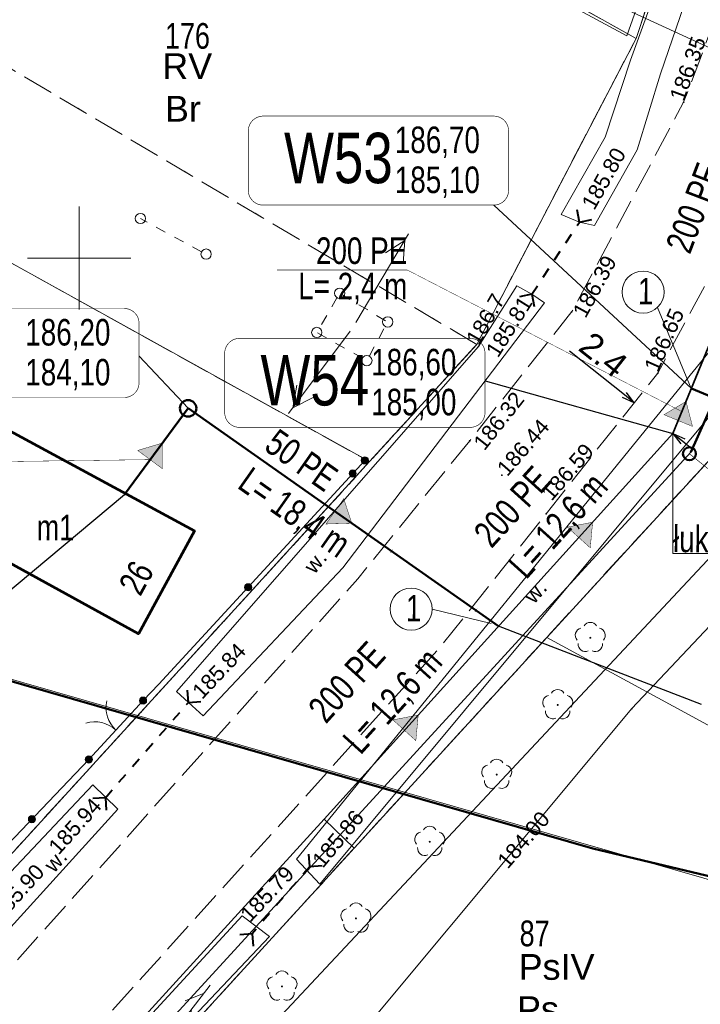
# Model space of a CAD drawing. Header units: metres. Extents: x 7482748 to 7484637, y 5684406 to 5687014.
# Tile 94 of 180: x 7483347 to 7483380, y 5686014 to 5686062. Entities that reach past the tile are written whole.
import ezdxf
from ezdxf.enums import TextEntityAlignment as Align
from ezdxf.lldxf.tags import DXFTag

# ---------------------------------------------------------------- set-up
doc = ezdxf.new("R2010")
doc.units = ezdxf.units.M
doc.header["$MEASUREMENT"] = 0
for name, pattern in [('1', [1.5, 1, -0.5]), ('KTJZ01_500', [2, 1.5, -0.5]), ('l217_500', [2, 1.5, -0.5]), ('l218_500', [1, 0.5, -0.5])]:
    doc.linetypes.add(name, pattern=pattern)
for name, color, linetype, lineweight in [('.domiar', 250, 'Continuous', 9), ('.k deszczowa', 200, 'Continuous', 50), ('.ks tłoczny', 104, 'Continuous', 50), ('_Dzialki', 7, 'Continuous', 0), ('_Dzialki_opis', 7, 'Continuous', 0), ('_Kontury', 7, 'Continuous', 0), ('_Kontury_opis', 7, 'Continuous', 0), ('_Podzial_sekcyjny_krzyze', 7, '1', 13), ('_Uzytki', 7, 'Continuous', 0), ('_Uzytki_opis', 7, 'Continuous', 0), ('BUIB05_01', 7, 'Continuous', 40), ('EGB_Adres', 7, 'Continuous', 0), ('EGB_Budynek', 7, 'Continuous', 0), ('EGB_Budynek_opis', 7, 'Continuous', 0), ('GES__SUSM05_01L', 7, 'Continuous', 13), ('GES__SUSM06_03O', 7, 'Continuous', 13), ('KTOK02', 7, 'KTOK02_500', 13), ('KTOK05_01', 7, 'Continuous', 13), ('RTPW01_P', 7, 'Continuous', 0), ('RTPW02_P', 7, 'Continuous', 0), ('SUPE_L_3', 1, 'Continuous', 13), ('SUPT_L_0', 30, 'Continuous', 13)]:
    doc.layers.add(name, color=color, linetype=linetype, lineweight=lineweight)
for name, color, linetype, lineweight, true_color in [('.przyłącza', 32, 'Continuous', 50, 0xbd5e00), ('GES__SUPS01_08P', 5, 'Continuous', 13, 0x0000ff), ('GES__SUPT_pL', 7, 'Continuous', 13, 0xff9100), ('GES__SUPW_01_pL', 5, 'Continuous', 13, 0x0000ff), ('OBOP02_01', 7, 'Continuous', 13, 0x008000)]:
    doc.layers.add(name, color=color, linetype=linetype, lineweight=lineweight, true_color=true_color)
doc.layers.add('_ramki_nieplotowane', color=7, linetype='Continuous', lineweight=0, plot=False)
doc.layers.add('GES__SUPS01_08G', color=5, linetype='Continuous', lineweight=13, true_color=0x0000ff, transparency=0.25)
doc.layers.add('IS_kanalizacja_sanitarna', color=7, linetype='SOLID', true_color=0x000000)
doc.layers.add('IS_Opisy_działek_Net', color=7, linetype='SOLID', true_color=0x000000)
doc.layers.add('IS_Węzeł_sieci_kanalizacyjnej_-_opisy', color=7, linetype='Continuous')
for name, color, linetype, lineweight, transparency in [('KTJZ01_O', 7, 'KTJZ01_500', 13, 0.5), ('PTRW02_O', 7, 'Continuous', 13, 0.5), ('PTRW02_T', 7, 'Continuous', 13, 0.25), ('RTPW01_G', 7, 'Continuous', 13, 0.25), ('RTPW02_G', 7, 'Continuous', 13, 0.25)]:
    doc.layers.add(name, color=color, linetype=linetype, lineweight=lineweight, transparency=transparency)
doc.styles.get("Standard").update_dxf_attribs({"font": 'simplex.shx', "width": 0.75})
doc.styles.add('STYL_ARIAL', font='simplex.shx', dxfattribs={"width": 0.75, "oblique": 0.1})
doc.styles.add('Style-Arial', font='arial.ttf')
doc.linetypes.add('KTOK02_500', pattern='A,0.5,[117,IS_LineDef.shx,S=0.01,R=0,X=0,Y=0],0.5', length=1)
tags = doc.linetypes.add('SOLID', pattern=[10, 10, 0]).pattern_tags.tags
tags[6:7] = [DXFTag(74, 4), DXFTag(75, 0), DXFTag(340, '0'), DXFTag(46, 0.0), DXFTag(50, 0.0), DXFTag(44, 0.0), DXFTag(45, 0.0)]
tags[4:5] = [DXFTag(74, 4), DXFTag(75, 0), DXFTag(340, '0'), DXFTag(46, 0.0), DXFTag(50, 0.0), DXFTag(44, 0.0), DXFTag(45, 0.0)]
doc.dimstyles.get("Standard").update_dxf_attribs({"dimtxt": 0.18, "dimasz": 0.18, "dimexe": 0.18, "dimexo": 0.0625, "dimgap": 0.09, "dimtad": 0, "dimtih": 1, "dimtoh": 1, "dimdec": 4, "dimzin": 0, "dimdsep": 46, "dimtxsty": 'Standard', "dimcen": 0.09, "dimadec": 0, "dimazin": 0, "dimtfac": 1, "dimtdec": 4, "dimtofl": 0, "dimtmove": 0, "dimatfit": 3, "dimfxl": 0, "dimtolj": 1, "dimtzin": 0, "dimarcsym": 0})

# ---------------------------------------------------------------- blocks, each defined once
blk = doc.blocks.new('SUPS01')
at = {"layer": 'GES__SUPS01_08P', "linetype": 'Continuous', "lineweight": 13}
h = blk.add_hatch(color=256, dxfattribs=at)
edge = h.paths.add_edge_path()
edge.add_arc((0, 0), 0.045, 0, 360)
blk = doc.blocks.new('OBOP02_01')
at = {"layer": 'OBOP02_01', "linetype": 'Continuous', "lineweight": 13}
h = blk.add_hatch(color=256, dxfattribs=at)
edge = h.paths.add_edge_path()
edge.add_arc((0, 0), 0.05, 0, 360)
for centre, start, end in [((0, 0.4), 30, 150), ((-0.38, 0.12), 102, 222), ((0.38, 0.12), 318, 78), ((-0.24, -0.32), 174, 294), ((0.24, -0.32), 246, 6)]:
    blk.add_arc(centre, 0.35, start, end, dxfattribs=at)
blk = doc.blocks.new('RTPW01')
at = {"layer": 'RTPW01_P', "linetype": 'Continuous', "lineweight": 0}
h = blk.add_hatch(color=256, dxfattribs=at)
edge = h.paths.add_edge_path()
edge.add_arc((0, 0), 0.045, 0, 360)
blk = doc.blocks.new('RTPW01_1')
at = {"layer": 'RTPW02_P', "linetype": 'Continuous', "lineweight": 0}
h = blk.add_hatch(color=256, dxfattribs=at)
edge = h.paths.add_edge_path()
edge.add_arc((0, 0), 0.045, 0, 360)
blk = doc.blocks.new('RTPW01_3')
at = {"layer": 'RTPW02_P', "linetype": 'Continuous', "lineweight": 0}
h = blk.add_hatch(color=256, dxfattribs=at)
edge = h.paths.add_edge_path()
edge.add_arc((0, 0), 0.045, 0, 360)
blk = doc.blocks.new('SUPT01_2')
at = {"layer": 'SUPT_L_0', "color": 30, "linetype": 'Continuous', "lineweight": 13}
blk.add_line((0.25, 0), (5.25, 0), dxfattribs=at)
at = {"layer": 'SUPT_L_0', "color": 30, "linetype": 'Continuous', "lineweight": 13, "flags": 128}
for points in [[(3.9, 0.5), (4.77, 0)], [(3.77, 0), (2.9, -0.5)]]:
    blk.add_lwpolyline(points, dxfattribs=at)
blk = doc.blocks.new('TerminatorOpen_0.5')
at = {"color": 0, "linetype": 'ByBlock', "lineweight": -2}
for q in [(-1, 0.25), (-1, 0), (-1, -0.25)]:
    blk.add_line((0, 0), q, dxfattribs=at)
blk = doc.blocks.new('*D568')
at = {"layer": '.domiar', "color": 0, "linetype": 'Continuous', "lineweight": -2, "transparency": 16777216}
for p, q in [((7483376.454, 5686043.355), (7483373.783, 5686045.475)), ((7483379.287, 5686041.107), (7483379.765, 5686040.728))]:
    blk.add_line(p, q, dxfattribs=at)
at = {"layer": 'Defpoints', "color": 0, "linetype": 'Continuous', "transparency": 16777216}
for p in [(7483376.932, 5686042.976), (7483376.932, 5686042.976), (7483378.809, 5686041.486)]:
    blk.add_point(p, dxfattribs=at)
at = {"layer": '.domiar', "color": 0, "linetype": 'Continuous', "lineweight": -2, "transparency": 16777216, "xscale": 0.61, "yscale": 0.61, "zscale": 0.61}
for p, rotation in [((7483376.932, 5686042.976), 321.5681859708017), ((7483378.809, 5686041.486), 141.5681859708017)]:
    blk.add_blockref('TerminatorOpen_0.5', p, dxfattribs=dict(at, rotation=rotation))
at = {"layer": '.domiar', "color": 0, "linetype": 'Continuous', "transparency": 16777216, "insert": (7483375.441, 5686045.312), "char_height": 1.2, "attachment_point": 5, "rotation": 321.5682, "style": 'Style-Arial'}
blk.add_mtext('\\A1;2.4', dxfattribs=at)

msp = doc.modelspace()

# ---------------------------------------------------------------- hatches: boundary and pattern name
at = {"layer": 'IS_kanalizacja_sanitarna', "linetype": 'Continuous', "ltscale": 0.01}
for points in [[(7483379.4456, 5686043.0383), (7483378.37232, 5686042.39754), (7483379.7602, 5686041.82854)], [(7483354.03733, 5686041.02051), (7483352.83961, 5686040.6628), (7483354.04536, 5686039.77053)], [(7483363.22501, 5686037.13116), (7483362.83767, 5686038.31964), (7483361.97562, 5686037.09209)], [(7483374.91322, 5686037.17895), (7483373.68619, 5686036.94044), (7483374.79861, 5686035.93421)], [(7483366.45036, 5686027.82295), (7483365.22333, 5686027.58445), (7483366.33576, 5686026.57821)]]:
    msp.add_hatch(color=256, dxfattribs=at).paths.add_polyline_path(points)
at = {"layer": 'KTOK05_01', "linetype": 'Continuous', "lineweight": 13}
h = msp.add_hatch(color=256, dxfattribs=at)
edge = h.paths.add_edge_path()
edge.add_arc((7483363.86, 5686040.18), 0.175, 0, 360)
h = msp.add_hatch(color=256, dxfattribs=at)
edge = h.paths.add_edge_path()
edge.add_arc((7483363.27346, 5686039.54238), 0.175, 0, 360)
h = msp.add_hatch(color=256, dxfattribs=at)
edge = h.paths.add_edge_path()
edge.add_arc((7483358.19587, 5686034.02259), 0.175, 0, 360)
h = msp.add_hatch(color=256, dxfattribs=at)
edge = h.paths.add_edge_path()
edge.add_arc((7483353.1, 5686028.52), 0.175, 0, 360)
h = msp.add_hatch(color=256, dxfattribs=at)
edge = h.paths.add_edge_path()
edge.add_arc((7483350.47, 5686025.66), 0.175, 0, 360)
h = msp.add_hatch(color=256, dxfattribs=at)
edge = h.paths.add_edge_path()
edge.add_arc((7483347.70602, 5686022.77179), 0.175, 0, 360)

# ---------------------------------------------------------------- linework, layer by layer
at = {"layer": '.domiar', "color": 1, "linetype": 'Continuous', "lineweight": 50}
msp.add_lwpolyline([(7483073.13792, 5686108.1955), (7483374.92972, 5686021.34991), (7483607.96805, 5685965.80208), (7483607.96805, 5685965.80208)], dxfattribs=at)
at = {"layer": '.domiar', "linetype": 'Continuous'}
for points in [[(7483378.05631, 5686047.5996), (7483379.70207, 5686043.66571)], [(7483378.80904, 5686041.48619), (7483378.80711, 5686035.66253)], [(7483382.859, 5686035.66253), (7483378.80711, 5686035.66253)], [(7483367.12967, 5686032.96429), (7483369.98617, 5686032.26907)]]:
    msp.add_lwpolyline(points, dxfattribs=at)
for centre in [(7483377.36248, 5686048.349), (7483366.1084, 5686032.96429)]:
    msp.add_circle(centre, 1.02127, dxfattribs=at)
at = {"layer": '.k deszczowa', "linetype": 'Continuous'}
msp.add_lwpolyline([(7483388.35285, 5686059.98533), (7483379.67556, 5686040.5747)], dxfattribs=at)
at = {"layer": '.k deszczowa', "linetype": 'Continuous', "lineweight": 35}
msp.add_lwpolyline([(7483379.67556, 5686040.5747), (7483348.83296, 5686006.91112)], dxfattribs=at)
at = {"layer": '.k deszczowa', "linetype": 'Continuous'}
msp.add_ellipse((7483379.60975, 5686040.5026), major_axis=(0.315, 0), ratio=1, dxfattribs=at)
at = {"layer": '.ks tłoczny', "linetype": 'Continuous', "lineweight": 35}
for points in [[(7483385.11889, 5686056.87655), (7483382.15, 5686049.635), (7483378.80924, 5686041.48642), (7483361.88352, 5686022.77441), (7483346.36877, 5686005.72669), (7483336.65111, 5685996.14914), (7483331.91992, 5685990.88433), (7483322.32458, 5685979.14923), (7483304.60733, 5685959.96298), (7483298.29769, 5685953.1302), (7483295.85309, 5685952.1972)], [(7483361.88352, 5686022.77441), (7483363.34697, 5686021.3651)], [(7483363.72549, 5686021.7762), (7483362.97109, 5686020.95243)]]:
    msp.add_lwpolyline(points, dxfattribs=at)
at = {"layer": '.ks tłoczny', "linetype": 'Continuous'}
for points in [[(7483381.84648, 5686042.78654), (7483379.70262, 5686043.66549)], [(7483361.55885, 5686038.30151), (7483355.28527, 5686042.70689)]]:
    msp.add_lwpolyline(points, dxfattribs=at)
at = {"layer": '.ks tłoczny', "color": 111, "linetype": 'Continuous', "true_color": 0x70ffb8}
msp.add_lwpolyline([(7483361.55885, 5686038.30151), (7483370.34638, 5686032.13041)], dxfattribs=at)
at = {"layer": '.ks tłoczny', "linetype": 'Continuous'}
msp.add_circle((7483355.28527, 5686042.70717), 0.4, dxfattribs=at)
at = {"layer": '.przyłącza', "linetype": 'Continuous'}
msp.add_lwpolyline([(7483355.28527, 5686042.70717), (7483352.19455, 5686038.53057)], dxfattribs=at)
at = {"layer": '_Dzialki', "color": 96, "linetype": 'Continuous', "true_color": 0x008000, "flags": 128}
for points in [[(7483377.02, 5686060.65), (7483326.34, 5686088.99)], [(7483386.11, 5686088.11), (7483377.02, 5686060.65)], [(7483377.02, 5686060.65), (7483369.29, 5686045.81)], [(7483328.55, 5686059.82), (7483364.09, 5686040.12)], [(7483369.29, 5686045.81), (7483364.09, 5686040.12)], [(7483364.09, 5686040.12), (7483344.28, 5686018.41)], [(7483372.69, 5686031.59), (7483380.53, 5686040.15)], [(7483349.7, 5686006.43), (7483372.69, 5686031.59)], [(7483412.24, 5686010.08), (7483372.69, 5686031.59)]]:
    msp.add_lwpolyline(points, dxfattribs=at)
at = {"layer": '_Kontury', "color": 96, "linetype": 'l217_500', "true_color": 0x008000, "flags": 128}
for points in [[(7483377.02, 5686060.65), (7483341.75, 5686080.37)], [(7483377.02, 5686060.65), (7483380.09, 5686069.92)], [(7483369.29, 5686045.81), (7483333.75, 5686066.85)], [(7483369.29, 5686045.81), (7483377.02, 5686060.65)], [(7483328.55, 5686059.81), (7483364.09, 5686040.12)], [(7483364.09, 5686040.12), (7483369.29, 5686045.81)], [(7483344.28, 5686018.41), (7483364.09, 5686040.12)], [(7483380.53, 5686040.15), (7483372.69, 5686031.59)], [(7483372.69, 5686031.59), (7483349.7, 5686006.43)]]:
    msp.add_lwpolyline(points, dxfattribs=at)
at = {"layer": '_Podzial_sekcyjny_krzyze', "linetype": 'Continuous'}
for p, q in [((7483350, 5686047.5), (7483350, 5686052.5)), ((7483347.5, 5686050), (7483352.5, 5686050))]:
    msp.add_line(p, q, dxfattribs=at)
at = {"layer": '_ramki_nieplotowane', "color": 3, "linetype": 'Continuous', "lineweight": 0, "flags": 128}
msp.add_lwpolyline([(7482999.77, 5685691.75), (7483285.22, 5685609.72), (7483401.36, 5686013.86), (7483115.9, 5686095.89), (7482999.77, 5685691.75)], close=True, dxfattribs=at)
at = {"layer": '_Uzytki', "color": 96, "linetype": 'l218_500', "true_color": 0x008000, "flags": 128}
for points in [[(7483377.02, 5686060.65), (7483341.75, 5686080.37)], [(7483380.09, 5686069.92), (7483377.02, 5686060.65)], [(7483369.29, 5686045.81), (7483333.75, 5686066.85)], [(7483377.02, 5686060.65), (7483369.29, 5686045.81)], [(7483364.09, 5686040.12), (7483328.55, 5686059.81)], [(7483369.29, 5686045.81), (7483364.09, 5686040.12)], [(7483364.09, 5686040.12), (7483344.28, 5686018.41)], [(7483380.53, 5686040.15), (7483372.69, 5686031.59)], [(7483372.69, 5686031.59), (7483349.7, 5686006.43)]]:
    msp.add_lwpolyline(points, dxfattribs=at)
at = {"layer": 'BUIB05_01', "linetype": 'Continuous', "lineweight": 40}
for p, q in [((7483374.28, 5686051.75), (7483374.16, 5686052.34)), ((7483374.28, 5686051.75), (7483374.87, 5686051.87)), ((7483374.17, 5686051.58), (7483374.28, 5686051.75)), ((7483373.61, 5686050.74), (7483373.89, 5686051.16)), ((7483373.06, 5686049.91), (7483373.34, 5686050.33)), ((7483372.51, 5686049.07), (7483372.79, 5686049.49)), ((7483371.96, 5686048.24), (7483372.24, 5686048.66)), ((7483371.96, 5686048.24), (7483371.37, 5686048.12)), ((7483371.96, 5686048.24), (7483372.08, 5686047.65)), ((7483355.3, 5686028.43), (7483355.26, 5686029.03)), ((7483355.21, 5686028.33), (7483355.3, 5686028.43)), ((7483355.3, 5686028.43), (7483355.9, 5686028.47)), ((7483354.56, 5686027.58), (7483354.89, 5686027.95)), ((7483353.9, 5686026.82), (7483354.23, 5686027.2)), ((7483353.24, 5686026.07), (7483353.57, 5686026.45)), ((7483352.58, 5686025.32), (7483352.91, 5686025.69)), ((7483351.93, 5686024.56), (7483352.26, 5686024.94)), ((7483351.27, 5686023.81), (7483351.6, 5686024.19)), ((7483351.27, 5686023.81), (7483350.67, 5686023.77)), ((7483351.27, 5686023.81), (7483351.31, 5686023.21)), ((7483361.19, 5686020.47), (7483361.14, 5686021.07)), ((7483361.19, 5686020.47), (7483360.86, 5686020.09)), ((7483361.19, 5686020.47), (7483361.79, 5686020.52)), ((7483360.54, 5686019.71), (7483360.21, 5686019.33)), ((7483359.89, 5686018.95), (7483359.56, 5686018.57)), ((7483359.24, 5686018.19), (7483358.91, 5686017.81)), ((7483358.59, 5686017.43), (7483358.39, 5686017.2)), ((7483358.39, 5686017.2), (7483357.79, 5686017.15)), ((7483358.39, 5686017.2), (7483358.44, 5686016.6))]:
    msp.add_line(p, q, dxfattribs=at)
at = {"layer": 'EGB_Budynek', "color": 7, "linetype": 'Continuous', "lineweight": 53, "flags": 128}
msp.add_lwpolyline([(7483345.43, 5686042.26), (7483355.6, 5686036.76), (7483352.88, 5686031.76), (7483342.76, 5686037.33), (7483345.43, 5686042.26)], dxfattribs=at)
at = {"layer": 'GES__SUPT_pL', "linetype": 'Continuous', "lineweight": 13, "flags": 128}
msp.add_lwpolyline([(7483330.51, 5685982.7), (7483337.95, 5685990.38), (7483351.3, 5686004.14), (7483384.03, 5686039.13), (7483392.61, 5686052.91), (7483391.44, 5686055.18), (7483388.83, 5686056.42), (7483372.71, 5686063.84)], dxfattribs=at)
at = {"layer": 'GES__SUPW_01_pL', "linetype": 'Continuous', "lineweight": 13, "flags": 128}
msp.add_lwpolyline([(7483390.45, 5686101.26), (7483389.11, 5686097.11), (7483402.12, 5686090.27), (7483402.8, 5686082.32), (7483402.57, 5686081.73), (7483402.28, 5686080.98), (7483399.56, 5686070.76), (7483393.84, 5686051.54), (7483385.76, 5686037.62), (7483376.82, 5686028.13), (7483359.07, 5686006.84), (7483360.81, 5686002.42), (7483362.18, 5685993.12), (7483357.88, 5685985.34), (7483355.86, 5685982.57), (7483344.31, 5685975.82), (7483339.85, 5685974.9), (7483326.36, 5685979.88), (7483323.79, 5685982.18), (7483317.09, 5685974.82), (7483298.15, 5685954.95), (7483308.35, 5685941.08), (7483274.45, 5685918.69)], dxfattribs=at)
at = {"layer": 'GES__SUSM05_01L', "linetype": 'Continuous', "lineweight": 13}
for p, q in [((7483353.3, 5686051.74), (7483352.97, 5686051.92)), ((7483354.18, 5686051.26), (7483353.74, 5686051.5)), ((7483355.06, 5686050.79), (7483354.62, 5686051.02)), ((7483355.94, 5686050.31), (7483355.5, 5686050.55))]:
    msp.add_line(p, q, dxfattribs=at)
for centre in [(7483352.97, 5686051.92), (7483356.16, 5686050.19)]:
    msp.add_circle(centre, 0.25, dxfattribs=at)
at = {"layer": 'GES__SUSM06_03O', "linetype": 'Continuous', "lineweight": 13}
for p, q in [((7483362.51, 5686048.07), (7483362.26, 5686047.64)), ((7483363.14, 5686047.99), (7483362.71, 5686048.25)), ((7483364, 5686047.48), (7483363.57, 5686047.73)), ((7483362.01, 5686047.21), (7483361.76, 5686046.78)), ((7483364.86, 5686046.96), (7483364.43, 5686047.22)), ((7483364.56, 5686046.13), (7483364.79, 5686046.57)), ((7483361.57, 5686046.37), (7483362.01, 5686046.12)), ((7483362.44, 5686045.87), (7483362.88, 5686045.63)), ((7483364.08, 5686045.25), (7483364.32, 5686045.69)), ((7483363.32, 5686045.38), (7483363.75, 5686045.14))]:
    msp.add_line(p, q, dxfattribs=at)
for centre in [(7483362.64, 5686048.29), (7483362.64, 5686048.29), (7483364.97, 5686046.9), (7483361.53, 5686046.39), (7483363.96, 5686045.02)]:
    msp.add_circle(centre, 0.25, dxfattribs=at)
at = {"layer": 'IS_kanalizacja_sanitarna', "linetype": 'Continuous', "ltscale": 0.01, "const_width": 0.02}
for points in [[(7483379.4456, 5686043.0383), (7483378.37232, 5686042.39754), (7483379.7602, 5686041.82854), (7483379.4456, 5686043.0383)], [(7483354.03733, 5686041.02051), (7483352.83961, 5686040.6628), (7483354.04536, 5686039.77053), (7483354.03733, 5686041.02051)], [(7483363.22501, 5686037.13116), (7483362.83767, 5686038.31964), (7483361.97562, 5686037.09209), (7483363.22501, 5686037.13116)], [(7483374.91322, 5686037.17895), (7483373.68619, 5686036.94044), (7483374.79861, 5686035.93421), (7483374.91322, 5686037.17895)], [(7483365.10522, 5686035.68858), (7483365.22016, 5686035.85225)], [(7483369.19704, 5686032.81508), (7483369.31198, 5686032.97875)], [(7483366.45036, 5686027.82295), (7483365.22333, 5686027.58445), (7483366.33576, 5686026.57821), (7483366.45036, 5686027.82295)]]:
    msp.add_lwpolyline(points, dxfattribs=at)
at = {"layer": 'IS_Opisy_działek_Net', "linetype": 'Continuous', "ltscale": 0.01, "const_width": 0.02}
for points in [[(7483379.24409, 5686042.5468), (7483365.92009, 5686049.4208), (7483359.59916, 5686049.4208)], [(7483353.44249, 5686040.21667), (7483338.30036, 5686040.01788), (7483324.22036, 5686040.01788)]]:
    msp.add_lwpolyline(points, dxfattribs=at)
at = {"layer": 'IS_Węzeł_sieci_kanalizacyjnej_-_opisy', "color": 18, "linetype": 'SOLID', "ltscale": 0.01, "true_color": 0x000000, "const_width": 0.03}
for points in [[(7483358.92572, 5686052.57), (7483370.11572, 5686052.57, 0.414214), (7483370.83572, 5686053.29), (7483370.83572, 5686056.17, 0.414214), (7483370.11572, 5686056.89), (7483358.92572, 5686056.89, 0.414214), (7483358.20572, 5686056.17), (7483358.20572, 5686053.29, 0.414214), (7483358.92572, 5686052.57)], [(7483337.58677, 5686043.23119), (7483352.18677, 5686043.23119, 0.414214), (7483352.90677, 5686043.95119), (7483352.90677, 5686046.83119, 0.414214), (7483352.18677, 5686047.55119), (7483337.58677, 5686047.55119, 0.414214), (7483336.86677, 5686046.83119), (7483336.86677, 5686043.95119, 0.414214), (7483337.58677, 5686043.23119)], [(7483357.78134, 5686041.78183), (7483368.97134, 5686041.78183, 0.414214), (7483369.69134, 5686042.50183), (7483369.69134, 5686045.38183, 0.414214), (7483368.97134, 5686046.10183), (7483357.78134, 5686046.10183, 0.414214), (7483357.06134, 5686045.38183), (7483357.06134, 5686042.50183, 0.414214), (7483357.78134, 5686041.78183)]]:
    msp.add_lwpolyline(points, format="xyb", dxfattribs=at)
at = {"layer": 'IS_Węzeł_sieci_kanalizacyjnej_-_opisy', "color": 18, "linetype": 'SOLID', "ltscale": 0.01, "true_color": 0x000000}
for points in [[(7483370.11572, 5686052.57), (7483379.70262, 5686043.6652)], [(7483352.90677, 5686045.24119), (7483355.28527, 5686042.70689)], [(7483369.69134, 5686044.03771), (7483378.80924, 5686041.48613)], [(7483346.24035, 5686033.53917), (7483352.19455, 5686038.53029)], [(7483380.20008, 5686028.32964), (7483370.34638, 5686032.13014)]]:
    msp.add_lwpolyline(points, dxfattribs=at)
at = {"layer": 'IS_Węzeł_sieci_kanalizacyjnej_-_opisy', "color": 200, "linetype": 'SOLID', "ltscale": 0.01, "const_width": 0.03}
msp.add_lwpolyline([(7483395.34121, 5686027.79501), (7483379.60975, 5686040.5026)], dxfattribs=at)
at = {"layer": 'KTJZ01_O', "linetype": 'KTJZ01_500', "lineweight": 13, "flags": 128}
for points in [[(7483197.91, 5685647.78), (7483191.3, 5685645.21), (7483187.04, 5685652.01), (7483182.78, 5685658.81), (7483173.01, 5685674.4), (7483160.42, 5685696.27), (7483153.69, 5685714.72), (7483149.66, 5685738.88), (7483150.14, 5685742.97), (7483152.18, 5685766.74), (7483152.64, 5685773.87), (7483156.88, 5685789.66), (7483160.03, 5685797.82), (7483165.63, 5685808.56), (7483171.47, 5685814.85), (7483176.12, 5685820.16), (7483191.38, 5685837.95), (7483216.44, 5685866.07), (7483238.67, 5685890.6), (7483242.86, 5685894.87), (7483263.91, 5685918.34), (7483290.28, 5685947.07), (7483315.51, 5685974.43), (7483346.16, 5686007.45), (7483367.58, 5686031.19), (7483372.66, 5686037.59), (7483378.07, 5686044.41), (7483383.78, 5686055), (7483386.81, 5686063.17), (7483391.06, 5686075.79), (7483392.94, 5686081.53), (7483394.38, 5686081.91), (7483397.17, 5686082.85), (7483401.23, 5686082.98), (7483404.7, 5686083), (7483407.11, 5686083.92), (7483410.43, 5686086.41), (7483412.08, 5686088.69), (7483412.96, 5686091.17), (7483413.79, 5686094.46), (7483412.71, 5686099.4), (7483411.05, 5686100.85), (7483407.94, 5686103.18), (7483405.29, 5686104.69), (7483403.35, 5686106.28), (7483402.57, 5686107.54), (7483401.86, 5686108.47), (7483403.54, 5686113.11), (7483404.07, 5686113.93), (7483409.52, 5686129.91), (7483416.09, 5686150.36), (7483420.49, 5686164.15), (7483421.47, 5686167.05), (7483423.62, 5686173.38), (7483428.4, 5686186.8), (7483437.81, 5686215.26), (7483441.02, 5686225.03), (7483450.09, 5686253.79), (7483453.73, 5686263.28), (7483459.39, 5686280.61), (7483466.44, 5686301.37), (7483471.25, 5686316.24), (7483473.9, 5686323.17), (7483478.13, 5686336.85), (7483485.37, 5686356.93), (7483492.13, 5686378.36), (7483498.67, 5686398.43), (7483502.19, 5686408.5), (7483505.2, 5686417.38), (7483513.05, 5686441.11), (7483516.25, 5686450.23), (7483530.52, 5686493.07), (7483533.34, 5686501.51), (7483543.47, 5686531.52), (7483557.14, 5686572.33), (7483559.91, 5686580.46), (7483570.16, 5686610.95), (7483575.71, 5686628.68), (7483581.26, 5686643.91), (7483583.2, 5686649.41), (7483591.35, 5686674.28), (7483597.45, 5686691.67), (7483602.2, 5686705.71), (7483616.93, 5686750.38), (7483619.53, 5686757.95), (7483621.36, 5686763.29), (7483634.9, 5686799.43), (7483640.84, 5686811.96)], [(7483613.29, 5686753.85), (7483610.52, 5686745.34), (7483597.42, 5686707.23), (7483592.84, 5686693.63), (7483586.65, 5686674.57), (7483578.94, 5686652.57), (7483576.44, 5686645.6), (7483570.92, 5686629.39), (7483565.29, 5686612), (7483555.03, 5686581.98), (7483552.34, 5686573.92), (7483538.5, 5686532.62), (7483528.43, 5686502.82), (7483525.69, 5686494.44), (7483511.5, 5686452.13), (7483508.06, 5686441.86), (7483500.41, 5686418.93), (7483497.52, 5686410.47), (7483493.78, 5686400.09), (7483487.22, 5686379.91), (7483478.75, 5686354.53), (7483473.28, 5686338.58), (7483466.59, 5686318.01), (7483461.2, 5686301.98), (7483454.76, 5686282.03), (7483448.77, 5686264.59), (7483445.69, 5686255.08), (7483445.07, 5686253.25), (7483443.78, 5686249.4), (7483442.67, 5686246.12), (7483436.06, 5686226.36), (7483432.79, 5686216.79), (7483423.48, 5686188.39), (7483415.91, 5686165.55), (7483411.29, 5686151.94), (7483403.43, 5686128.74), (7483397.27, 5686110.49), (7483396.29, 5686107.6), (7483389.25, 5686086.41), (7483386.32, 5686077.5), (7483382.09, 5686064.87), (7483379.33, 5686057.56), (7483373.91, 5686047.4), (7483368.95, 5686041.13), (7483363.52, 5686034.43), (7483341.98, 5686010.31), (7483311.83, 5685977.83), (7483286.59, 5685950.4), (7483260.12, 5685921.63), (7483238.78, 5685898.43), (7483234.43, 5685893.44), (7483212.81, 5685869.61), (7483187.54, 5685841.24), (7483162.41, 5685812.7), (7483151.44, 5685800.65), (7483147.59, 5685795.21)]]:
    msp.add_lwpolyline(points, dxfattribs=at)
at = {"layer": 'KTOK02', "linetype": 'Continuous', "lineweight": 13}
msp.add_line((7483350.47, 5686025.66), (7483353.1, 5686028.52), dxfattribs=at)
for centre, start, end in [((7483352.8, 5686028.19), 167.4, 227.4), ((7483350.77, 5686025.99), 47.4, 107.4)]:
    msp.add_arc(centre, 1.5, start, end, dxfattribs=at)
at = {"layer": 'KTOK05_01', "linetype": 'Continuous', "lineweight": 13, "flags": 128}
for points in [[(7483379.55, 5686075.7), (7483381.54, 5686074.85), (7483376.57, 5686060.78), (7483367.39, 5686065.76), (7483331.55, 5686085.2)], [(7483353.1, 5686028.52), (7483353.87, 5686029.32), (7483363.86, 5686040.18)], [(7483317.99, 5686038.22), (7483329.58, 5686029.67), (7483338.72, 5686022.88), (7483340.06, 5686022.32), (7483344.24, 5686019.15), (7483350.47, 5686025.66)]]:
    msp.add_lwpolyline(points, dxfattribs=at)
at = {"layer": 'KTOK05_01', "linetype": 'Continuous', "lineweight": 13}
for centre in [(7483363.86, 5686040.18), (7483363.27, 5686039.54), (7483358.2, 5686034.02), (7483353.1, 5686028.52), (7483350.47, 5686025.66), (7483347.71, 5686022.77)]:
    msp.add_circle(centre, 0.175, dxfattribs=at)
at = {"layer": 'PTRW02_O', "linetype": 'Continuous', "lineweight": 13, "flags": 128}
for points in [[(7483383.37, 5686074.01), (7483382.13, 5686074.42), (7483376.75, 5686059.6), (7483375.52, 5686055.87), (7483373.39, 5686052.12), (7483374.28, 5686051.75), (7483375.01, 5686051.58), (7483377.08, 5686055.25), (7483378.21, 5686058.94), (7483383.37, 5686074.01)], [(7483371.96, 5686048.24), (7483371.23, 5686048.65), (7483369.38, 5686045.71), (7483354.72, 5686028.96), (7483355.3, 5686028.43), (7483356.01, 5686027.78), (7483362.79, 5686034.97), (7483372.57, 5686047.82), (7483371.96, 5686048.24)], [(7483382.66, 5686044.8), (7483380.77, 5686045.71), (7483360.55, 5686020.83), (7483361.68, 5686019.62), (7483382.66, 5686044.8)], [(7483350.67, 5686024.43), (7483351.87, 5686023.25), (7483346.22, 5686017.01), (7483344.81, 5686018.24), (7483350.67, 5686024.43)], [(7483347.31, 5686006.58), (7483348.39, 5686005.6), (7483359.23, 5686017.08), (7483357.91, 5686018.08), (7483347.31, 5686006.58)]]:
    msp.add_lwpolyline(points, close=True, dxfattribs=at)
at = {"layer": 'SUPE_L_3', "linetype": 'Continuous'}
for p, q in [((7483365.98, 5686051.17), (7483363.43, 5686046.87)), ((7483365.8, 5686050.86), (7483364.86, 5686050.26)), ((7483365.8, 5686050.86), (7483365.72, 5686049.75)), ((7483363.15, 5686046.45), (7483360.16, 5686042.45)), ((7483360.56, 5686043.83), (7483360.36, 5686042.73)), ((7483361.36, 5686043.23), (7483360.36, 5686042.73))]:
    msp.add_line(p, q, dxfattribs=at)

# ---------------------------------------------------------------- block references
at = {"layer": 'GES__SUPS01_08P', "linetype": 'Continuous', "lineweight": 13}
msp.add_blockref('SUPS01', (7483376.82, 5686028.13), dxfattribs=at)
at = {"layer": 'OBOP02_01', "linetype": 'Continuous', "lineweight": 13}
for p in [(7483374.8, 5686031.57), (7483373.22, 5686028.31), (7483370.26, 5686024.93), (7483367.01, 5686021.67), (7483363.43, 5686017.95), (7483359.84, 5686014.65)]:
    msp.add_blockref('OBOP02_01', p, dxfattribs=at)
at = {"layer": 'RTPW01_P', "linetype": 'Continuous', "lineweight": 0}
msp.add_blockref('RTPW01', (7483369.38, 5686045.71), dxfattribs=at)
at = {"layer": 'RTPW02_P', "linetype": 'Continuous', "lineweight": 0}
for name, p in [('RTPW01_1', (7483379.33, 5686057.56)), ('RTPW01_3', (7483374.28, 5686051.75)), ('RTPW01_3', (7483371.96, 5686048.24)), ('RTPW01_1', (7483373.91, 5686047.4)), ('RTPW01_1', (7483378.07, 5686044.41)), ('RTPW01_3', (7483368.95, 5686041.13)), ('RTPW01_3', (7483370.51, 5686039.46)), ('RTPW01_3', (7483372.66, 5686037.59)), ('RTPW01_3', (7483355.3, 5686028.43)), ('RTPW01_3', (7483351.27, 5686023.81)), ('RTPW01_3', (7483361.19, 5686020.47)), ('RTPW01_3', (7483358.39, 5686017.2))]:
    msp.add_blockref(name, p, dxfattribs=at)
at = {"layer": 'SUPT_L_0', "color": 30, "linetype": 'Continuous', "lineweight": 13, "rotation": 51.99}
msp.add_blockref('SUPT01_2', (7483353.13, 5686010.57), dxfattribs=at)

# ---------------------------------------------------------------- texts
at = {"layer": '_Dzialki_opis', "color": 96, "true_color": 0x008000, "char_height": 1.25, "attachment_point": 7, "line_spacing_factor": 0.6, "style": 'STYL_ARIAL'}
for s, insert in [('\\fArial|b0|i0|c238238|p39;176', (7483354.16, 5686060.14)), ('\\fArial|b0|i0|c238238|p39;87', (7483371.37, 5686016.58))]:
    msp.add_mtext(s, dxfattribs=dict(at, insert=insert))
at = {"layer": '_Kontury_opis', "color": 96, "linetype": 'Continuous', "lineweight": 13, "true_color": 0x008000, "style": 'Style-Arial'}
for s, p in [('RV', (7483354.03, 5686058.69)), ('PsIV', (7483371.32, 5686014.97))]:
    msp.add_text(s, height=1.25, dxfattribs=at).set_placement(p)
at = {"layer": '_Uzytki_opis', "color": 96, "linetype": 'Continuous', "lineweight": 13, "true_color": 0x008000, "style": 'Style-Arial'}
for s, p in [('Br', (7483354.16, 5686056.62)), ('Ps', (7483371.24, 5686012.92))]:
    msp.add_text(s, height=1.25, dxfattribs=at).set_placement(p)
at = {"layer": 'EGB_Adres', "insert": (7483351.87, 5686034.14), "char_height": 1.25, "attachment_point": 1, "rotation": 61.38954, "line_spacing_factor": 0.6, "style": 'STYL_ARIAL'}
msp.add_mtext('\\fArial|b0|i0|c238238|p39;26 ', dxfattribs=at)
at = {"layer": 'EGB_Budynek_opis', "color": 7, "insert": (7483347.94, 5686036.3), "char_height": 1.25, "attachment_point": 7, "line_spacing_factor": 0.6, "style": 'STYL_ARIAL'}
msp.add_mtext('\\fArial|b0|i0|c238238|p39;m1', dxfattribs=at)
at = {"layer": 'GES__SUPS01_08G', "linetype": 'Continuous', "lineweight": 13, "style": 'Style-Arial'}
msp.add_text('184.00', height=0.75, rotation=49.07, dxfattribs=at).set_placement((7483370.51, 5686020.56), align=Align.MIDDLE_LEFT)
at = {"layer": 'IS_Opisy_działek_Net', "linetype": 'Continuous', "ltscale": 0.01, "char_height": 1.2888}
for s, insert, attachment_point, rotation in [('{\\fArial|b0|i0|c238|p34;200 PE}', (7483379.64986, 5686050.13289), 7, 69.1), ('{\\fArial|b0|i0|c238|p34;1}', (7483377.11407, 5686049.04155), 1, 359.404696), ('{\\fArial|b0|i0|c238|p34;50 PE}', (7483358.90347, 5686040.70633), 7, 324.9), ('\\fArial|b0|i0;', (7483377.72654, 5686040.94836), 7, 47.9), ('\\fArial|b0|i0;', (7483377.72654, 5686040.94836), 7, 47.9), ('{\\fArial|b0|i0|c238|p34;200 PE}', (7483370.02009, 5686035.8567), 7, 47.9), ('\\fArial|b0|i0;', (7483378.19693, 5686040.05162), 1, 47.9), ('\\fArial|b0|i0;', (7483378.19693, 5686040.05162), 1, 47.9), ('\\fArial|b0|i0;L= 18,4 m', (7483358.35698, 5686039.92876), 1, 324.9), ('\\fArial|b0|i0;L= 12,6 m', (7483370.72527, 5686035.21953), 1, 47.9), ('{\\fArial|b0|i0|c238|p34;łuk 15%%D}', (7483378.82122, 5686037.02061), 1, 359.404696), ('\\fArial|b0|i0;', (7483364.60746, 5686036.70067), 7, 324.9), ('\\fArial|b0|i0;', (7483364.60746, 5686036.70067), 7, 324.9), ('\\fArial|b0|i0;', (7483365.40309, 5686034.98059), 1, 324.9), ('\\fArial|b0|i0;', (7483365.40309, 5686034.98059), 1, 324.9), ('{\\fArial|b0|i0|c238|p34;1}', (7483365.86, 5686033.65684), 1, 359.404696), ('{\\fArial|b0|i0|c238|p34;200 PE}', (7483361.98775, 5686027.34414), 7, 47.9), ('\\fArial|b0|i0;L= 12,6 m', (7483362.69292, 5686026.70696), 1, 47.9), ('\\fArial|b0|i0;', (7483368.67175, 5686030.93796), 7, 47.9), ('\\fArial|b0|i0;', (7483368.67175, 5686030.93796), 7, 47.9), ('\\fArial|b0|i0;', (7483369.14214, 5686030.04122), 1, 47.9), ('\\fArial|b0|i0;', (7483369.14214, 5686030.04122), 1, 47.9), ('\\fArial|b0|i0;', (7483356.22573, 5686017.21431), 7, 47.7), ('\\fArial|b0|i0;', (7483356.22573, 5686017.21431), 7, 47.7), ('\\fArial|b0|i0;', (7483356.6931, 5686016.31583), 1, 47.7), ('\\fArial|b0|i0;', (7483356.6931, 5686016.31583), 1, 47.7)]:
    msp.add_mtext(s, dxfattribs=dict(at, insert=insert, attachment_point=attachment_point, rotation=rotation))
for s, insert, attachment_point in [('{\\fArial|b0|i0|c238|p34;200 PE}', (7483365.92009, 5686049.6944), 9), ('\\fArial|b0|i0;', (7483365.92009, 5686049.6944), 9), ('\\fArial|b0|i0;L= 2,4 m', (7483365.92009, 5686049.284), 3), ('\\fArial|b0|i0;', (7483365.92009, 5686049.284), 3), ('\\fArial|b0|i0;', (7483356.87009, 5686048.6944), 9), ('\\fArial|b0|i0;', (7483356.87009, 5686048.6944), 9)]:
    msp.add_mtext(s, dxfattribs=dict(at, insert=insert, attachment_point=attachment_point))
at = {"layer": 'IS_Węzeł_sieci_kanalizacyjnej_-_opisy', "color": 18, "linetype": 'SOLID', "ltscale": 0.01, "true_color": 0x000000}
for s, insert, char_height, attachment_point in [('\\fArial|b0|i0;186,70', (7483365.31572, 5686054.8536), 1.2888, 7), ('\\fArial|b0|i0;W53', (7483365.21572, 5686053.5984), 2.448, 9), ('\\fArial|b0|i0;185,10', (7483365.31572, 5686054.4432), 1.2888, 1), ('\\fArial|b0|i0;186,20', (7483347.38677, 5686045.51479), 1.2888, 7), ('\\fArial|b0|i0;W54', (7483364.07134, 5686042.81023), 2.448, 9), ('\\fArial|b0|i0;186,60', (7483364.17134, 5686044.06543), 1.2888, 7), ('\\fArial|b0|i0;184,10', (7483347.38677, 5686045.10439), 1.2888, 1), ('\\fArial|b0|i0;185,00', (7483364.17134, 5686043.65503), 1.2888, 1)]:
    msp.add_mtext(s, dxfattribs=dict(at, insert=insert, char_height=char_height, attachment_point=attachment_point))
at = {"layer": 'PTRW02_T', "linetype": 'Continuous', "lineweight": 13, "style": 'Style-Arial'}
msp.add_text('w.', height=0.75, rotation=50.72, dxfattribs=at).set_placement((7483361.46, 5686035.26), align=Align.MIDDLE_CENTER)
for rotation, p in [(48.84, (7483372.07, 5686033.17)), (47.84, (7483348.78, 5686020.12))]:
    msp.add_text('w.', height=0.75, rotation=rotation, dxfattribs=at).set_placement(p)
at = {"layer": 'RTPW01_G', "linetype": 'Continuous', "lineweight": 13, "style": 'Style-Arial'}
msp.add_text('186.7', height=0.75, rotation=59.95, dxfattribs=at).set_placement((7483369.38, 5686045.71))
at = {"layer": 'RTPW02_G', "linetype": 'Continuous', "lineweight": 13, "style": 'Style-Arial'}
for s, rotation, p in [('186.35', 69.9, (7483379.33, 5686057.56)), ('185.80', 60.58, (7483374.99, 5686052.28)), ('185.81', 57.82, (7483370.32, 5686045.12)), ('186.65', 65.92, (7483378.07, 5686044.41)), ('186.32', 51.65, (7483369.66, 5686040.61)), ('186.44', 48.89, (7483370.77, 5686039.36)), ('186.59', 48.89, (7483372.92, 5686038.17)), ('185.84', 46.68, (7483355.96, 5686028.54)), ('185.94', 47.84, (7483349, 5686020.99)), ('185.86', 50.2, (7483361.82, 5686020.35)), ('185.90', 47.84, (7483346.22, 5686017.78)), ('185.79', 46.64, (7483358.29, 5686017.72))]:
    msp.add_text(s, height=0.75, rotation=rotation, dxfattribs=at).set_placement(p)
msp.add_text('186.39', height=0.75, rotation=61.21, dxfattribs=at).set_placement((7483373.91, 5686047.4), align=Align.TOP_LEFT)

# ---------------------------------------------------------------- dimensions: what is measured, and where the dimension line sits
at = {"layer": '.domiar', "color": 7, "linetype": 'Continuous'}
dim = msp.add_aligned_dim(p1=(7483378.80924, 5686041.48642), p2=(7483376.93208, 5686042.97594), distance=0, dimstyle='Standard', override={"dimtxt": 1.2, "dimasz": 0.61, "dimexe": 0.3, "dimexo": 0.3, "dimgap": 0.3, "dimtad": 1, "dimtih": 0, "dimtoh": 0, "dimdec": 1, "dimzin": 11, "dimdsep": 0, "dimtxsty": 'Style-Arial', "dimblk": 'TerminatorOpen_0.5', "dimadec": 4, "dimazin": 3, "dimtdec": 1, "dimatfit": 1, "dimldrblk": 'TerminatorOpen_0.5', "dimfrac": 2, "dimtzin": 11}, dxfattribs=at)
dim.commit()
dim.dimension.update_dxf_attribs({"geometry": '*D568', "text_midpoint": (7483375.44055, 5686045.3115)})

doc.saveas('drawing.dxf')
